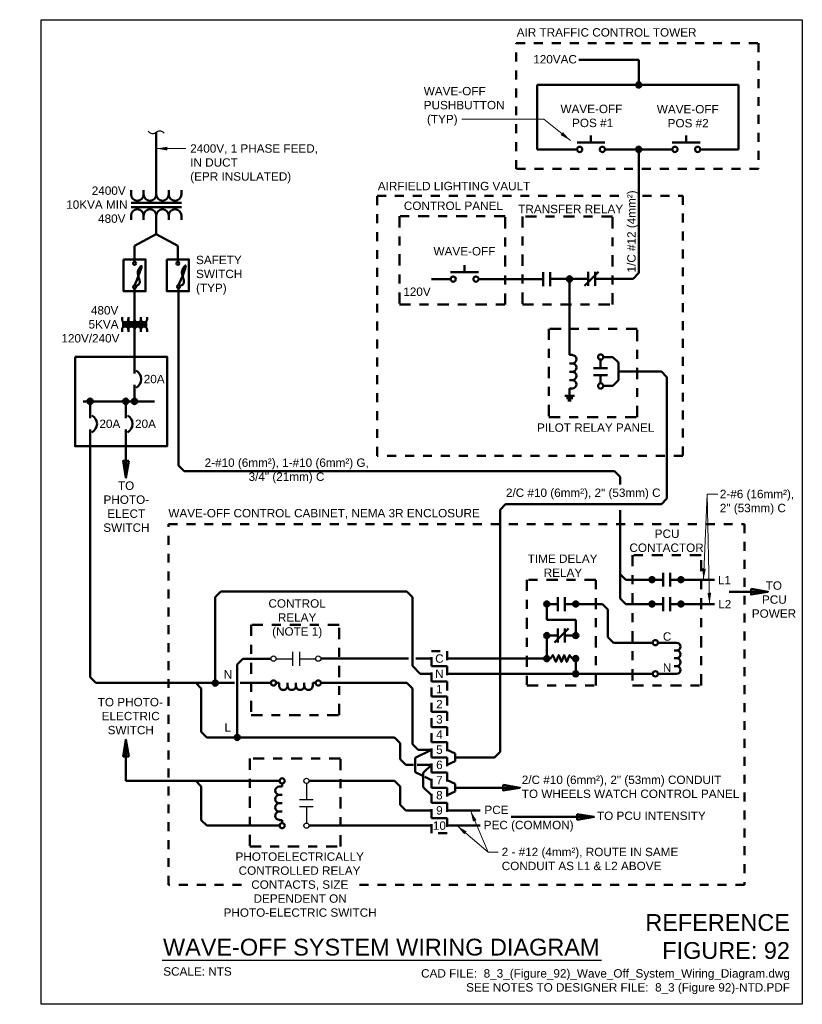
# Model space of a CAD drawing. Header units: inches. Extents: x -0.2 to 8.5, y 0 to 11.
import ezdxf
from ezdxf.enums import TextEntityAlignment as Align

# ---------------------------------------------------------------- set-up
doc = ezdxf.new("R2010")
doc.units = ezdxf.units.IN
doc.header["$LTSCALE"] = 0.5
doc.header["$MEASUREMENT"] = 0
doc.linetypes.add('DASHDOT2', pattern=[0.5, 0.25, -0.125, 0, -0.125])
doc.linetypes.add('HIDDEN2', pattern=[0.1875, 0.125, -0.0625])
doc.layers.get('0').update_dxf_attribs({"linetype": 'CONTINUOUS'})
for name, color, linetype, lineweight in [('E-AFLD-CIRC-SERS', 203, 'CONTINUOUS', 50), ('E-AFLD-DEVC', 23, 'CONTINUOUS', 50), ('E-AFLD-DEVC @ 1', 23, 'CONTINUOUS', 50), ('E-ANNO', 2, 'CONTINUOUS', 20), ('G-ANNO-RDME', 5, 'CONTINUOUS', 18)]:
    doc.layers.add(name, color=color, linetype=linetype, lineweight=lineweight)
doc.layers.add('G-ANNO-TEXT', color=7, linetype='CONTINUOUS')
doc.layers.add('G-ANNO-TTLB', color=7, linetype='CONTINUOUS')
doc.styles.add('00-E-TITLE-1_1', font='arial.ttf', dxfattribs={"height": 0.1875})
doc.styles.add('01-E-BLDG-1_1', font='arial.ttf', dxfattribs={"height": 0.09375})
doc.styles.add('ARIAL', font='arial.ttf')
doc.dimstyles.new('01-E-BLDG-1_1', dxfattribs={"dimtxt": 0.09375, "dimasz": 0.125, "dimexe": 0.0625, "dimexo": 0.0625, "dimgap": 0.0625, "dimtad": 1, "dimdec": 4, "dimzin": 3, "dimdsep": 46, "dimlunit": 4, "dimtxsty": '01-E-BLDG-1_1', "dimcen": 0.0625, "dimclrd": 1, "dimclre": 1, "dimclrt": 256, "dimazin": 0, "dimtfac": 1, "dimtdec": 4, "dimtmove": 1, "dimatfit": 3, "dimfxl": 1, "dimfrac": 2, "dimtolj": 1, "dimtzin": 3, "dimlwd": 0, "dimlwe": 0, "dimarcsym": 0})

# ---------------------------------------------------------------- blocks, each defined once
blk = doc.blocks.new('UTPLN')
at = {"linetype": 'Continuous'}
h = blk.add_hatch(color=0, dxfattribs=at)
h.dxf.hatch_style = 1
h.paths.add_polyline_path([(-0.04, 0, 1), (0.04, 0, 1)])
at = {"color": 0, "linetype": 'Continuous', "lineweight": -2}
blk.add_circle((0, 0), 0.0403, dxfattribs=at)
blk = doc.blocks.new('CBMCAS')
at = {"color": 0, "linetype": 'Continuous'}
for p, q in [((-0.5, 0), (-0.315, 0)), ((0, 0), (-0.186, 0))]:
    blk.add_line(p, q, dxfattribs=at)
blk.add_arc((-0.25, -0.031), 0.106, 26.1692, 153.8303, dxfattribs=at)
at = {"linetype": 'Continuous', "style": 'ARIAL'}
for p in [(-0.071, 0.1), (-0.247, -0.078)]:
    blk.add_attdef('MOLDEDCASE_CB_1', text='', height=0.0938, dxfattribs=at).set_placement(p, align=Align.MIDDLE)
blk = doc.blocks.new('E-DCTCTNC')
at = {"color": 0, "linetype": 'ByBlock', "lineweight": -2}
for p, q in [((0.125, -0.187), (-0.125, 0.062)), ((0.125, 0), (-0.125, 0)), ((0.125, -0.125), (-0.125, -0.125))]:
    blk.add_line(p, q, dxfattribs=at)
blk = doc.blocks.new('E-DCTCTNO')
at = {"color": 0, "linetype": 'ByBlock', "lineweight": -2}
for p, q in [((0.125, 0), (-0.125, 0)), ((0.125, -0.125), (-0.125, -0.125))]:
    blk.add_line(p, q, dxfattribs=at)
blk = doc.blocks.new('E-DINDUCT')
at = {"color": 0, "linetype": 'ByBlock', "lineweight": -2}
for p, q in [((0, 0), (0.031, 0)), ((0, -0.094), (0.031, -0.094)), ((0, -0.187), (0.031, -0.187)), ((0, -0.281), (0.031, -0.281)), ((0, -0.375), (0.031, -0.375))]:
    blk.add_line(p, q, dxfattribs=at)
for centre in [(0.031, -0.047), (0.031, -0.14), (0.031, -0.234), (0.031, -0.328)]:
    blk.add_arc(centre, 0.0468, 270, 90, dxfattribs=at)
blk = doc.blocks.new('E-SCSNC')
at = {"color": 0, "linetype": 'ByBlock', "lineweight": -2}
for p, q in [((0.433, 0.125), (0.183, -0.125)), ((0.245, 0.125), (0.245, -0.125)), ((0.37, 0.125), (0.37, -0.125)), ((0.094, 0), (0.245, 0)), ((0.37, 0), (0.517, 0))]:
    blk.add_line(p, q, dxfattribs=at)
for centre in [(0.047, 0), (0.564, 0)]:
    blk.add_circle(centre, 0.0468, dxfattribs=at)
at = {"layer": 'E-ANNO', "style": '01-E-BLDG-1_1', "width": 0.75}
blk.add_attdef('.', text='', height=0.125, dxfattribs=at).set_placement((0, 0.062), align=Align.RIGHT)
blk.add_attdef('.', (0.612, 0.062), '', height=0.125, dxfattribs=at)
blk = doc.blocks.new('E-SCSNO')
at = {"color": 0, "linetype": 'ByBlock', "lineweight": -2}
for p, q in [((0.246, 0.124), (0.246, -0.125)), ((0.371, 0.124), (0.371, -0.125)), ((0.094, -0.001), (0.246, -0.001)), ((0.371, -0.001), (0.517, -0.001))]:
    blk.add_line(p, q, dxfattribs=at)
for centre in [(0.047, 0), (0.564, 0)]:
    blk.add_circle(centre, 0.0468, dxfattribs=at)
at = {"layer": 'E-ANNO', "style": '01-E-BLDG-1_1', "width": 0.75}
blk.add_attdef('.', text='', height=0.125, dxfattribs=at).set_placement((0, 0.062), align=Align.RIGHT)
blk.add_attdef('.', (0.612, 0.062), '', height=0.125, dxfattribs=at)
blk = doc.blocks.new('E-DSXFMR')
at = {"color": 0, "linetype": 'ByBlock', "lineweight": -2}
for p, q in [((-0.375, 0), (-0.375, -0.062)), ((-0.187, 0), (-0.187, -0.062)), ((0, 0), (0, -0.062)), ((0.187, 0), (0.187, -0.062)), ((0.375, 0), (0.375, -0.062)), ((-0.374, -0.188), (0.375, -0.188)), ((-0.374, -0.251), (0.375, -0.251)), ((-0.375, -0.439), (-0.375, -0.377)), ((-0.187, -0.439), (-0.187, -0.377)), ((0, -0.439), (0, -0.377)), ((0.187, -0.439), (0.187, -0.377)), ((0.375, -0.439), (0.375, -0.377))]:
    blk.add_line(p, q, dxfattribs=at)
for centre, start, end in [((-0.281, -0.063), 180, 360), ((-0.093, -0.063), 180, 360), ((0.094, -0.063), 180, 360), ((0.281, -0.063), 180, 360), ((-0.281, -0.376), 0, 180), ((-0.093, -0.376), 0, 180), ((0.094, -0.376), 0, 180), ((0.281, -0.376), 0, 180)]:
    blk.add_arc(centre, 0.0937, start, end, dxfattribs=at)
at = {"layer": 'E-ANNO', "style": '01-E-BLDG-1_1', "width": 0.75}
for p in [(0.437, 0.202), (0.437, 0), (0.437, -0.202), (0.437, -0.405)]:
    blk.add_attdef('.', text='', height=0.125, dxfattribs=at).set_placement(p, align=Align.TOP_LEFT)
blk = doc.blocks.new('G-TSQIG')
at = {"color": 0, "linetype": 'ByBlock', "lineweight": -2}
blk.add_spline([(0.012, 0.089), (-0.004, 0.075), (-0.015, 0.048), (-0.009, 0.013), (0, 0), (0.011, -0.018), (0.015, -0.036), (0.012, -0.059), (0.004, -0.074), (-0.012, -0.089)], degree=3, dxfattribs=at)
blk = doc.blocks.new('HRUN1')
at = {"linetype": 'Continuous'}
h = blk.add_hatch(color=0, dxfattribs=at)
h.dxf.hatch_style = 1
h.paths.add_polyline_path([(-0.092, 0.0625), (-0.092, -0.0625), (0.283, 0)])
at = {"linetype": 'Continuous', "flags": 128}
blk.add_lwpolyline([(-0.092, 0.0625), (0.283, 0), (-0.092, -0.0625)], close=True, dxfattribs=at)
blk = doc.blocks.new('*U12')
at = {"color": 0, "linetype": 'ByBlock', "lineweight": -2}
for p, q in [((0.249, 0.125), (0.249, 0.25)), ((0, 0.125), (0.499, 0.125))]:
    blk.add_line(p, q, dxfattribs=at)
for centre in [(0.047, 0), (0.453, 0)]:
    blk.add_circle(centre, 0.0468, dxfattribs=at)

msp = doc.modelspace()

# ---------------------------------------------------------------- hatches: boundary and pattern name
at = {"layer": 'E-AFLD-DEVC'}
h = msp.add_hatch(color=256, dxfattribs=at)
h.dxf.hatch_style = 1
edge = h.paths.add_edge_path()
edge.add_arc((6.821, 4.744), 0.0293, 0, 360)
h = msp.add_hatch(color=256, dxfattribs=at)
h.dxf.hatch_style = 1
edge = h.paths.add_edge_path()
edge.add_arc((7.145, 4.744), 0.0293, 0, 360)
h = msp.add_hatch(color=256, dxfattribs=at)
h.dxf.hatch_style = 1
edge = h.paths.add_edge_path()
edge.add_line((5.675, 4.472), (5.77, 4.472))
edge = h.paths.add_edge_path()
edge.add_arc((5.646, 4.472), 0.0293, 0, 360)
edge = h.paths.add_edge_path()
edge.add_line((5.77, 4.55), (5.77, 4.394))
edge = h.paths.add_edge_path()
edge.add_line((5.848, 4.55), (5.848, 4.394))
edge = h.paths.add_edge_path()
edge.add_arc((5.969, 4.472), 0.0293, 0, 360)
edge = h.paths.add_edge_path()
edge.add_line((5.848, 4.472), (5.94, 4.472))
h = msp.add_hatch(color=256, dxfattribs=at)
h.dxf.hatch_style = 1
edge = h.paths.add_edge_path()
edge.add_line((6.851, 4.472), (6.946, 4.472))
edge = h.paths.add_edge_path()
edge.add_arc((6.821, 4.472), 0.0293, 0, 360)
edge = h.paths.add_edge_path()
edge.add_line((6.946, 4.55), (6.946, 4.394))
edge = h.paths.add_edge_path()
edge.add_line((7.024, 4.55), (7.024, 4.394))
edge = h.paths.add_edge_path()
edge.add_arc((7.145, 4.472), 0.0293, 0, 360)
edge = h.paths.add_edge_path()
edge.add_line((7.024, 4.472), (7.116, 4.472))
h = msp.add_hatch(color=256, dxfattribs=at)
h.dxf.hatch_style = 1
edge = h.paths.add_edge_path()
edge.add_arc((5.646, 4.472), 0.0293, 0, 360)
h = msp.add_hatch(color=256, dxfattribs=at)
h.dxf.hatch_style = 1
edge = h.paths.add_edge_path()
edge.add_arc((5.969, 4.472), 0.0293, 0, 360)
h = msp.add_hatch(color=256, dxfattribs=at)
h.dxf.hatch_style = 1
edge = h.paths.add_edge_path()
edge.add_arc((6.821, 4.472), 0.0293, 0, 360)
h = msp.add_hatch(color=256, dxfattribs=at)
h.dxf.hatch_style = 1
edge = h.paths.add_edge_path()
edge.add_arc((7.145, 4.472), 0.0293, 0, 360)
h = msp.add_hatch(color=256, dxfattribs=at)
h.dxf.hatch_style = 1
edge = h.paths.add_edge_path()
edge.add_line((5.887, 4.198), (5.731, 4.042))
edge = h.paths.add_edge_path()
edge.add_line((5.675, 4.12), (5.77, 4.12))
edge = h.paths.add_edge_path()
edge.add_arc((5.646, 4.12), 0.0293, 0, 360)
edge = h.paths.add_edge_path()
edge.add_arc((5.969, 4.12), 0.0293, 0, 360)
edge = h.paths.add_edge_path(flags=16)
edge.add_line((5.848, 4.198), (5.848, 4.042))
edge = h.paths.add_edge_path(flags=16)
edge.add_line((5.77, 4.198), (5.77, 4.042))
edge = h.paths.add_edge_path()
edge.add_line((5.848, 4.12), (5.94, 4.12))
h = msp.add_hatch(color=256, dxfattribs=at)
h.dxf.hatch_style = 1
edge = h.paths.add_edge_path()
edge.add_arc((5.646, 4.12), 0.0293, 0, 360)
h = msp.add_hatch(color=256, dxfattribs=at)
h.dxf.hatch_style = 1
edge = h.paths.add_edge_path()
edge.add_arc((5.969, 4.12), 0.0293, 0, 360)
h = msp.add_hatch(color=256, dxfattribs=at)
h.dxf.hatch_style = 1
edge = h.paths.add_edge_path()
edge.add_arc((5.646, 3.862), 0.0293, 0, 360)
h = msp.add_hatch(color=256, dxfattribs=at)
h.dxf.hatch_style = 1
edge = h.paths.add_edge_path()
edge.add_arc((5.969, 3.862), 0.0293, 0, 360)
h = msp.add_hatch(color=256, dxfattribs=at)
h.dxf.hatch_style = 1
edge = h.paths.add_edge_path()
edge.add_arc((5.969, 3.692), 0.0293, 0, 360)
h = msp.add_hatch(color=256, dxfattribs=at)
h.dxf.hatch_style = 1
edge = h.paths.add_edge_path()
edge.add_arc((1.944, 3.589), 0.0293, 0, 360)
h = msp.add_hatch(color=256, dxfattribs=at)
h.dxf.hatch_style = 1
edge = h.paths.add_edge_path()
edge.add_arc((2.189, 2.981), 0.0293, 0, 360)

# ---------------------------------------------------------------- linework, layer by layer
at = {"layer": 'E-AFLD-CIRC-SERS'}
for p, q in [((6.005, 10.552), (6.673, 10.552)), ((6.673, 10.552), (6.673, 10.271)), ((5.54, 9.551), (5.54, 10.272)), ((5.54, 10.272), (7.788, 10.272)), ((7.788, 10.272), (7.788, 9.551)), ((1.284, 9.094), (1.284, 9.743)), ((5.984, 9.551), (5.54, 9.551)), ((6.297, 9.551), (7.048, 9.551)), ((6.673, 9.551), (6.673, 8.172)), ((7.788, 9.551), (7.361, 9.551)), ((1.284, 8.765), (1.284, 8.603)), ((1.043, 8.475), (1.284, 8.603)), ((1.284, 8.603), (1.526, 8.475)), ((1.043, 8.475), (1.043, 8.294)), ((1.526, 8.475), (1.526, 8.294)), ((6.673, 8.172), (6.612, 8.104)), ((4.572, 8.102), (4.359, 8.102)), ((4.884, 8.102), (5.606, 8.102)), ((5.684, 8.104), (6.107, 8.104)), ((5.901, 8.102), (5.901, 7.254)), ((6.612, 8.104), (6.185, 8.104)), ((1.043, 7.997), (1.043, 7.678)), ((1.533, 8), (1.533, 6.019)), ((1.043, 7.514), (1.043, 7.234)), ((6.278, 7.231), (6.384, 7.231)), ((6.384, 7.231), (6.446, 7.169)), ((6.446, 7.169), (6.446, 6.971)), ((6.446, 7.07), (6.926, 7.07)), ((6.926, 7.07), (6.988, 7.007)), ((6.446, 6.971), (6.384, 6.908)), ((6.988, 7.007), (6.988, 5.65)), ((6.384, 6.908), (6.278, 6.908)), ((0.469, 6.734), (1.266, 6.734)), ((0.548, 6.234), (0.548, 3.653)), ((0.946, 6.234), (0.946, 5.884)), ((1.533, 6.019), (1.595, 5.957)), ((1.595, 5.957), (6.403, 5.957)), ((6.403, 5.957), (6.465, 5.894)), ((6.465, 5.894), (6.465, 5.808)), ((6.988, 5.65), (6.926, 5.588)), ((5.187, 5.588), (5.124, 5.525)), ((5.124, 5.525), (5.124, 2.822)), ((6.926, 5.588), (5.187, 5.588)), ((6.465, 5.522), (6.465, 4.535)), ((6.528, 4.744), (6.465, 4.806)), ((6.821, 4.744), (6.528, 4.744)), ((7.145, 4.744), (7.52, 4.744)), ((2.007, 4.611), (1.944, 4.549)), ((1.944, 3.589), (1.944, 4.549)), ((2.007, 4.611), (4.083, 4.611)), ((4.083, 4.611), (4.145, 4.549)), ((4.145, 4.549), (4.145, 3.78)), ((6.528, 4.472), (6.465, 4.535)), ((7.682, 4.609), (8.116, 4.609)), ((5.646, 4.296), (5.646, 4.472)), ((5.969, 4.472), (6.267, 4.472)), ((6.267, 4.472), (6.329, 4.41)), ((6.329, 4.41), (6.329, 4.103)), ((6.821, 4.472), (6.528, 4.472)), ((7.145, 4.472), (7.52, 4.472)), ((5.969, 4.296), (5.646, 4.296)), ((5.969, 4.296), (5.969, 4.12)), ((5.646, 3.862), (5.646, 4.12)), ((6.329, 4.103), (6.392, 4.04)), ((6.829, 4.04), (6.392, 4.04)), ((6.888, 4.04), (7.067, 4.04)), ((2.252, 3.859), (2.189, 3.797)), ((2.252, 3.859), (2.565, 3.859)), ((3.123, 3.862), (4.102, 3.862)), ((4.184, 3.862), (4.357, 3.862)), ((4.533, 3.862), (5.646, 3.862)), ((5.969, 3.862), (5.969, 3.692)), ((2.189, 3.797), (2.189, 2.982)), ((4.233, 3.692), (4.145, 3.78)), ((0.548, 3.653), (0.61, 3.59)), ((4.233, 3.692), (4.357, 3.692)), ((4.533, 3.692), (6.829, 3.692)), ((6.888, 3.692), (7.067, 3.692)), ((2.157, 3.59), (0.61, 3.59)), ((1.725, 3.59), (1.787, 3.528)), ((1.787, 3.044), (1.787, 3.528)), ((2.565, 3.59), (2.223, 3.59)), ((3.123, 3.59), (4.083, 3.59)), ((4.083, 3.59), (4.145, 3.528)), ((4.145, 3.528), (4.145, 2.907)), ((1.787, 3.044), (1.85, 2.982)), ((1.85, 2.982), (3.947, 2.982)), ((3.947, 2.982), (4.009, 2.919)), ((0.946, 2.496), (0.946, 2.957)), ((4.009, 2.919), (4.009, 2.737)), ((4.145, 2.907), (4.208, 2.844)), ((4.178, 2.755), (4.357, 2.844)), ((4.178, 2.755), (4.178, 2.594)), ((4.357, 2.844), (4.208, 2.844)), ((4.622, 2.802), (4.533, 2.844)), ((4.622, 2.802), (4.622, 2.717)), ((4.622, 2.759), (5.062, 2.759)), ((5.124, 2.822), (5.062, 2.759)), ((4.009, 2.737), (4.072, 2.675)), ((4.159, 2.675), (4.072, 2.675)), ((4.357, 2.675), (4.198, 2.675)), ((4.267, 2.585), (4.357, 2.675)), ((4.533, 2.675), (4.622, 2.717)), ((4.255, 2.556), (4.178, 2.594)), ((4.267, 2.585), (4.267, 2.425)), ((4.357, 2.505), (4.285, 2.541)), ((2.661, 2.496), (0.946, 2.496)), ((1.725, 2.496), (1.787, 2.433)), ((1.787, 2.059), (1.787, 2.433)), ((2.991, 2.496), (3.947, 2.496)), ((3.947, 2.496), (4.009, 2.433)), ((4.009, 2.228), (4.009, 2.433)), ((4.357, 2.335), (4.267, 2.425)), ((4.622, 2.463), (4.533, 2.505)), ((4.622, 2.463), (4.622, 2.378)), ((4.622, 2.42), (5.346, 2.42)), ((4.533, 2.335), (4.622, 2.378)), ((4.009, 2.228), (4.072, 2.166)), ((4.357, 2.166), (4.072, 2.166)), ((4.533, 2.165), (4.903, 2.165)), ((5.25, 2.093), (6.174, 2.093)), ((1.787, 2.059), (1.85, 1.996)), ((2.661, 1.996), (1.85, 1.996)), ((2.991, 1.996), (4.357, 1.996)), ((4.533, 1.996), (4.903, 1.996))]:
    msp.add_line(p, q, dxfattribs=at)
at = {"layer": 'E-AFLD-DEVC'}
for p, q in [((5.901, 6.879), (5.901, 6.799)), ((5.955, 6.799), (5.848, 6.799)), ((5.937, 6.773), (5.866, 6.773)), ((5.919, 6.746), (5.883, 6.746)), ((5.686, 3.862), (5.675, 3.862)), ((5.929, 3.864), (5.969, 3.862)), ((2.624, 3.59), (2.657, 3.59)), ((3.032, 3.59), (3.065, 3.59)), ((2.69, 2.466), (2.69, 2.433)), ((2.69, 2.059), (2.69, 2.026))]:
    msp.add_line(p, q, dxfattribs=at)
at = {"layer": 'E-AFLD-DEVC', "linetype": 'ByBlock', "lineweight": -2}
for p, q in [((2.624, 3.861), (2.805, 3.861)), ((2.805, 3.939), (2.805, 3.783)), ((2.883, 3.939), (2.883, 3.783)), ((2.883, 3.861), (3.065, 3.861)), ((2.961, 2.466), (2.961, 2.285)), ((3.039, 2.285), (2.883, 2.285)), ((3.039, 2.207), (2.883, 2.207)), ((2.961, 2.207), (2.961, 2.025))]:
    msp.add_line(p, q, dxfattribs=at)
at = {"layer": 'E-AFLD-DEVC', "linetype": 'HIDDEN2'}
for points in [[(5.303, 10.736), (8.009, 10.736), (8.009, 9.332), (5.303, 9.332)], [(4.357, 3.946), (4.533, 3.946), (4.533, 3.777), (4.357, 3.777)], [(4.357, 3.777), (4.533, 3.777), (4.533, 3.607), (4.357, 3.607)], [(4.357, 3.607), (4.533, 3.607), (4.533, 3.438), (4.357, 3.438)], [(4.357, 3.438), (4.533, 3.438), (4.533, 3.268), (4.357, 3.268)], [(4.357, 3.268), (4.533, 3.268), (4.533, 3.098), (4.357, 3.098)], [(4.357, 3.098), (4.533, 3.098), (4.533, 2.929), (4.357, 2.929)], [(4.357, 2.929), (4.533, 2.929), (4.533, 2.759), (4.357, 2.759)], [(4.357, 2.759), (4.533, 2.759), (4.533, 2.59), (4.357, 2.59)], [(4.357, 2.59), (4.533, 2.59), (4.533, 2.42), (4.357, 2.42)], [(4.357, 2.42), (4.533, 2.42), (4.533, 2.251), (4.357, 2.251)], [(4.357, 2.251), (4.533, 2.251), (4.533, 2.081), (4.357, 2.081)], [(4.357, 2.081), (4.533, 2.081), (4.533, 1.911), (4.357, 1.911)]]:
    msp.add_lwpolyline(points, close=True, dxfattribs=at)
for points in [[(6.715, 9.033), (7.164, 9.033), (7.164, 6.127), (3.751, 6.127), (3.751, 9.033), (6.488, 9.033)], [(2.237, 1.334), (1.422, 1.334), (1.422, 5.365), (7.854, 5.365), (7.854, 1.334), (3.46, 1.334)]]:
    msp.add_lwpolyline(points, dxfattribs=at)
at = {"layer": 'E-AFLD-DEVC', "linetype": 'DASHDOT2'}
for points in [[(4.001, 7.817), (5.183, 7.817), (5.183, 8.804), (4.001, 8.804)], [(5.374, 7.818), (6.382, 7.818), (6.382, 8.802), (5.374, 8.802)], [(5.671, 6.56), (6.656, 6.56), (6.656, 7.547), (5.671, 7.547)], [(6.602, 3.563), (7.369, 3.563), (7.369, 5.019), (6.602, 5.019)], [(5.425, 3.563), (6.193, 3.563), (6.193, 4.744), (5.425, 4.744)], [(2.345, 3.231), (3.326, 3.231), (3.326, 4.241), (2.345, 4.241)], [(2.331, 2.745), (2.331, 1.764), (3.341, 1.764), (3.341, 2.745)]]:
    msp.add_lwpolyline(points, close=True, dxfattribs=at)
at = {"layer": 'E-AFLD-DEVC'}
for points in [[(0.92, 8.321), (1.166, 8.321), (1.166, 7.967), (0.92, 7.967)], [(1.403, 8.321), (1.649, 8.321), (1.649, 7.967), (1.403, 7.967)], [(0.379, 7.234), (1.406, 7.234), (1.406, 6.234), (0.379, 6.234)]]:
    msp.add_lwpolyline(points, close=True, dxfattribs=at)
at = {"layer": 'E-AFLD-DEVC', "flags": 128}
for points in [[(1.041, 8.03), (1.066, 8.09), (1.086, 8.141), (1.102, 8.182), (1.113, 8.213), (1.119, 8.235), (1.121, 8.248), (1.118, 8.25), (1.11, 8.244), (1.101, 8.232), (1.093, 8.221), (1.087, 8.21), (1.082, 8.199), (1.079, 8.189), (1.078, 8.179), (1.078, 8.169), (1.079, 8.159), (1.082, 8.15), (1.084, 8.141), (1.086, 8.133), (1.088, 8.125), (1.09, 8.118), (1.091, 8.112), (1.093, 8.106), (1.095, 8.101), (1.096, 8.096), (1.097, 8.091), (1.098, 8.087), (1.099, 8.082), (1.1, 8.077), (1.1, 8.072), (1.1, 8.068), (1.1, 8.063), (1.099, 8.058), (1.097, 8.053), (1.093, 8.048), (1.089, 8.043), (1.083, 8.038), (1.076, 8.033), (1.067, 8.027), (1.058, 8.022)], [(1.534, 8.033), (1.559, 8.093), (1.58, 8.144), (1.595, 8.185), (1.606, 8.217), (1.613, 8.239), (1.614, 8.251), (1.611, 8.254), (1.603, 8.247), (1.594, 8.235), (1.586, 8.224), (1.58, 8.213), (1.576, 8.202), (1.573, 8.192), (1.571, 8.182), (1.571, 8.172), (1.573, 8.162), (1.575, 8.153), (1.577, 8.144), (1.579, 8.136), (1.581, 8.129), (1.583, 8.122), (1.585, 8.115), (1.586, 8.11), (1.588, 8.104), (1.589, 8.1), (1.591, 8.095), (1.592, 8.09), (1.592, 8.085), (1.593, 8.08), (1.593, 8.076), (1.593, 8.071), (1.593, 8.066), (1.593, 8.062), (1.591, 8.057), (1.59, 8.053), (1.587, 8.049), (1.584, 8.046), (1.581, 8.042), (1.576, 8.039), (1.571, 8.036), (1.567, 8.034), (1.562, 8.031), (1.558, 8.029), (1.555, 8.027), (1.553, 8.026), (1.55, 8.025), (1.549, 8.024), (1.548, 8.023)], [(5.686, 3.862), (5.715, 3.902), (5.748, 3.825), (5.78, 3.902), (5.809, 3.826), (5.84, 3.902), (5.87, 3.826), (5.9, 3.902), (5.929, 3.864)]]:
    msp.add_lwpolyline(points, dxfattribs=at)
at = {"layer": 'E-AFLD-DEVC'}
for centre, radius in [((1.043, 8.278), 0.0165), ((1.527, 8.278), 0.0165), ((1.043, 8.014), 0.0165), ((1.533, 8.017), 0.0165), ((6.248, 7.231), 0.0293), ((6.859, 4.04), 0.0293), ((5.646, 3.862), 0.0293), ((5.969, 3.862), 0.0293), ((5.969, 3.692), 0.0293), ((6.859, 3.692), 0.0293), ((1.944, 3.589), 0.0293), ((2.594, 3.59), 0.0293), ((3.094, 3.59), 0.0293), ((2.189, 2.981), 0.0293), ((2.69, 2.496), 0.0293), ((2.69, 1.996), 0.0293)]:
    msp.add_circle(centre, radius, dxfattribs=at)
at = {"layer": 'E-AFLD-DEVC', "linetype": 'ByBlock', "lineweight": -2}
for centre in [(2.594, 3.862), (3.094, 3.862), (2.962, 2.496), (2.962, 1.996)]:
    msp.add_circle(centre, 0.0293, dxfattribs=at)
at = {"layer": 'G-ANNO-TEXT', "linetype": 'Continuous', "lineweight": 30}
msp.add_line((1.35, 0.493), (6.258, 0.493), dxfattribs=at)
at = {"layer": 'G-ANNO-TTLB'}
msp.add_lwpolyline([(8.5, 0), (0, 0), (0, 11), (8.5, 11)], close=True, dxfattribs=at)

# ---------------------------------------------------------------- block references
at = {"layer": 'E-AFLD-CIRC-SERS', "xscale": 0.5, "yscale": 0.5, "zscale": 0.5}
for p, rotation in [((0.946, 6.025), 270), ((0.946, 2.815), 90)]:
    msp.add_blockref('HRUN1', p, dxfattribs=dict(at, rotation=rotation))
for p in [(7.974, 4.609), (5.205, 2.42), (6.033, 2.093)]:
    msp.add_blockref('HRUN1', p, dxfattribs=at)
at = {"layer": 'E-AFLD-DEVC'}
for name, p, xscale, yscale, zscale in [('UTPLN', (6.673, 10.271), 0.75, 0.75, 0.75), ('*U12', (5.984, 9.551), 0.6253758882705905, 0.6253758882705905, 0.6253758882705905), ('*U12', (7.048, 9.551), 0.6253758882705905, 0.6253758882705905, 0.6253758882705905), ('UTPLN', (6.673, 9.551), 0.75, 0.75, 0.75), ('E-DSXFMR', (1.284, 9.094), 0.75, 0.75, 0.75), ('*U12', (4.572, 8.102), 0.6253758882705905, 0.6253758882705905, 0.6253758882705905), ('UTPLN', (5.9, 8.103), 0.75, 0.75, 0.75), ('E-DSXFMR', (1.043, 7.678), 0.375, 0.375, 0.375), ('UTPLN', (0.546, 6.736), 0.75, 0.75, 0.75), ('UTPLN', (0.944, 6.736), 0.75, 0.75, 0.75), ('UTPLN', (1.041, 6.736), 0.75, 0.75, 0.75), ('E-SCSNO', (6.792, 4.744), 0.625, 0.625, 0.625), ('E-SCSNO', (5.617, 4.472), 0.625, 0.625, 0.625), ('E-SCSNO', (6.792, 4.472), 0.625, 0.625, 0.625), ('E-SCSNC', (5.617, 4.12), 0.625, 0.625, 0.625), ('E-DINDUCT', (7.068, 4.04), 0.9294214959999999, 0.9294214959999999, 0.9294214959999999)]:
    msp.add_blockref(name, p, dxfattribs=dict(at, xscale=xscale, yscale=yscale, zscale=zscale))
at = {"layer": 'E-AFLD-DEVC', "xscale": 0.625, "yscale": 0.625, "zscale": 0.625}
for name, p, rotation in [('E-DCTCTNO', (5.606, 8.102), 90), ('E-DCTCTNC', (6.107, 8.104), 90), ('E-SCSNO', (6.248, 7.261), 270)]:
    msp.add_blockref(name, p, dxfattribs=dict(at, rotation=rotation))
at = {"layer": 'E-AFLD-DEVC'}
msp.add_blockref('E-DINDUCT', (5.901, 7.254), dxfattribs=at)
for p, rotation in [((3.032, 3.59), 270), ((2.69, 2.059), 180)]:
    msp.add_blockref('E-DINDUCT', p, dxfattribs=dict(at, rotation=rotation))
at = {"layer": 'E-AFLD-DEVC @ 1', "rotation": 270}
for p in [(1.043, 6.734), (0.548, 6.234), (0.946, 6.234)]:
    msp.add_blockref('CBMCAS', p, dxfattribs=at)
at = {"layer": 'G-ANNO-TEXT', "rotation": 90}
msp.add_blockref('G-TSQIG', (1.285, 9.743), dxfattribs=at)

# ---------------------------------------------------------------- texts
at = {"layer": 'G-ANNO-RDME', "attachment_point": 9, "rotation": 0}
for s, insert, char_height, width, style in [('REFERENCE FIGURE: 92', (8.362, 0.505), 0.1875, 1.66014, '00-E-TITLE-1_1'), ('CAD FILE:  8_3_(Figure_92)_Wave_Off_System_Wiring_Diagram.dwg\\PSEE NOTES TO DESIGNER FILE:  8_3 (Figure 92)-NTD.PDF', (8.362, 0.114), 0.09375, 4.60003, '01-E-BLDG-1_1')]:
    msp.add_mtext(s, dxfattribs=dict(at, insert=insert, char_height=char_height, width=width, style=style))
at = {"layer": 'G-ANNO-TEXT', "style": '00-E-TITLE-1_1'}
msp.add_text('WAVE-OFF SYSTEM WIRING DIAGRAM', height=0.1875, rotation=360, dxfattribs=at).set_placement((1.36, 0.489), align=Align.BOTTOM_LEFT)
at = {"layer": 'G-ANNO-TEXT', "style": '01-E-BLDG-1_1'}
msp.add_text('SCALE: NTS', height=0.0938, rotation=360, dxfattribs=at).set_placement((1.363, 0.414), align=Align.TOP_LEFT)
at = {"layer": 'G-ANNO-TEXT', "rotation": 360, "style": '01-E-BLDG-1_1'}
for s, insert, char_height, width, attachment_point in [('\\pi0.046365;AIR TRAFFIC CONTROL TOWER', (5.264, 10.905), 0.09375, 2.09921, 1), ('\\pi0.69095;120VAC', (4.804, 10.605), 0.09375, 1.15932, 1), ('WAVE-OFF\\PPUSHBUTTON\\P (TYP) ', (4.272, 10.249), 0.0938, 1.11786, 1), ('\\pi0.067259;WAVE-OFF\\P\\pi0.19679;POS #1', (5.732, 10.05), 0.09375, 0.81807, 1), ('\\pi0.046012;WAVE-OFF\\P\\pi0.16697;POS #2', (6.829, 10.047), 0.09375, 0.77558, 1), ('2400V, 1 PHASE FEED,\\PIN DUCT\\P(EPR INSULATED)', (1.664, 9.608), 0.09375, 1.84853, 1), ('\\pi0.78547;2400V\\P\\pi0.50012;10KVA MIN\\P\\pi0.85613;480V', (-0.221, 9.137), 0.09375, 1.15932, 1), ('AIRFIELD LIGHTING VAULT', (3.759, 9.188), 0.09375, 1.84853, 1), ('CONTROL PANEL', (4.05, 8.968), 0.09375, 1.84853, 1), ('\\pi0.10143;TRANSFER RELAY', (5.226, 8.932), 0.09375, 1.37046, 1), ('SAFETY\\PSWITCH\\P(TYP)', (1.729, 8.363), 0.0938, 1.84853, 1), ('WAVE-OFF', (4.381, 8.46), 0.0938, 1.84853, 1), ('\\pi0.86873;120V', (3.175, 8.008), 0.09375, 1.15932, 1), ('\\pi0.85613;480V\\P\\pi0.82966;5KVA\\P\\pi0.52647;120V/240V', (-0.301, 7.8), 0.09375, 1.15932, 1), ('\\pi0.92993;20A', (0.215, 7.032), 0.09375, 1.15932, 1), ('\\pi0.92993;20A', (-0.28, 6.532), 0.09375, 1.15932, 1), ('\\pi0.92993;20A', (0.118, 6.532), 0.09375, 1.15932, 1), ('\\pi0.24783;PILOT RELAY PANEL', (5.29, 6.49), 0.09375, 1.79108, 1), ('\\pi0.015064;2-#10 (6mm²), 1-#10 (6mm²) G, \\P\\pi0.5061;3/4" (21mm) C', (1.81, 6.098), 0.09375, 1.84853, 1), ('\\pi0.83781;TO\\P\\pi0.67672;PHOTO-\\P\\pi0.71969;ELECT\\P\\pi0.67422;SWITCH', (0.019, 5.841), 0.09375, 1.84853, 1), ('2/C #10 (6mm²), 2" (53mm) C', (5.19, 5.762), 0.09375, 1.84853, 1), ('2-#6 (16mm²),\\P2" (53mm) C', (7.579, 5.748), 0.09375, 1.84853, 1), ('WAVE-OFF CONTROL CABINET, NEMA 3R ENCLOSURE', (1.42, 5.534), 0.09375, 3.57695, 1), ('\\pi0.57384;PCU\\P\\pi0.29115;CONTACTOR', (6.278, 5.304), 0.09375, 1.40355, 1), ('\\pi0.28088;TIME DELAY\\P\\pi0.45911;RELAY', (5.153, 5.025), 0.09375, 1.33638, 1), ('L1', (7.558, 4.786), 0.0938, 1.84853, 1), ('\\pi0.076249;TO\\P\\pi0.034778;PCU\\P\\pi-0.078797;POWER', (8.015, 4.725), 0.09375, 0.32542, 1), ('\\pi0.35362;CONTROL\\P\\pi0.45911;RELAY\\P\\pi0.39439;(NOTE 1)', (2.184, 4.525), 0.09375, 1.33638, 1), ('L2', (7.561, 4.517), 0.0938, 1.84853, 1), ('C', (6.943, 4.156), 0.0938, 0.11068, 1), ('\\A1;C', (4.447, 3.862), 0.0938, 0.18029, 5), ('N', (6.943, 3.808), 0.0938, 0.1029, 1), ('N', (2.038, 3.733), 0.0938, 1.84853, 1), ('\\A1;N', (4.447, 3.692), 0.0938, 0.16069, 5), ('\\A1;1', (4.447, 3.522), 0.0938, 0.14735, 5), ('\\pi0.082283;TO PHOTO-\\P\\pi0.12641;ELECTRIC\\P\\pi0.19244;SWITCH', (0.549, 3.423), 0.09375, 0.88496, 1), ('\\A1;2', (4.447, 3.353), 0.0938, 0.14735, 5), ('\\A1;3', (4.447, 3.183), 0.0938, 0.1481, 5), ('L', (2.047, 3.14), 0.0938, 1.84853, 1), ('\\A1;4', (4.447, 3.014), 0.0938, 0.15257, 5), ('\\A1;5', (4.447, 2.844), 0.0938, 0.14362, 5), ('\\A1;6', (4.447, 2.675), 0.0938, 0.14723, 5), ('\\A1;7', (4.447, 2.505), 0.0938, 0.14723, 5), ('2/C #10 (6mm²), 2" (53mm) CONDUIT TO WHEELS WATCH CONTROL PANEL', (5.367, 2.555), 0.09375, 2.42913, 1), ('\\A1;8', (4.447, 2.335), 0.0938, 0.14723, 5), ('\\A1;9', (4.447, 2.166), 0.0938, 0.14723, 5), ('PCE', (4.95, 2.219), 0.0938, 1.84853, 1), ('TO PCU INTENSITY', (6.207, 2.153), 0.09375, 1.51976, 1), ('\\A1;10', (4.447, 1.996), 0.0938, 0.14723, 5), ('PEC (COMMON)', (4.942, 2.05), 0.09375, 1.84853, 1), ('2 - #12 (4mm²), ROUTE IN SAME CONDUIT AS L1 & L2 ABOVE', (5.143, 1.749), 0.09375, 2.06927, 1), ('\\pi0.21296;PHOTOELECTRICALLY \\P\\pi0.24755;CONTROLLED RELAY \\P\\pi0.38894;CONTACTS, SIZE \\P\\pi0.4144;DEPENDENT ON \\P\\pi0.079653;PHOTO-ELECTRIC SWITCH', (1.957, 1.697), 0.09375, 1.84853, 1)]:
    msp.add_mtext(s, dxfattribs=dict(at, insert=insert, char_height=char_height, width=width, attachment_point=attachment_point))
at = {"layer": 'G-ANNO-TEXT', "insert": (6.545, 8.176), "char_height": 0.09375, "attachment_point": 1, "rotation": 90, "style": '01-E-BLDG-1_1'}
msp.add_mtext('\\A1;1/C #12 (4mm²)', dxfattribs=at)

# ---------------------------------------------------------------- leaders
at = {"layer": 'G-ANNO-TEXT'}
for points in [[(5.911, 9.65), (5.613, 9.887), (4.698, 9.887)], [(1.284, 9.56), (1.616, 9.56)], [(7.397, 4.744), (7.436, 5.7), (7.556, 5.7)], [(7.464, 4.472), (7.436, 5.7)], [(4.793, 2.165), (4.99, 1.7), (5.103, 1.7)], [(4.643, 1.996), (4.99, 1.7)]]:
    msp.add_leader(points, dimstyle='01-E-BLDG-1_1', override={"dimgap": 0.0625, "dimtad": 0}, dxfattribs=at)

doc.saveas('drawing.dxf')
